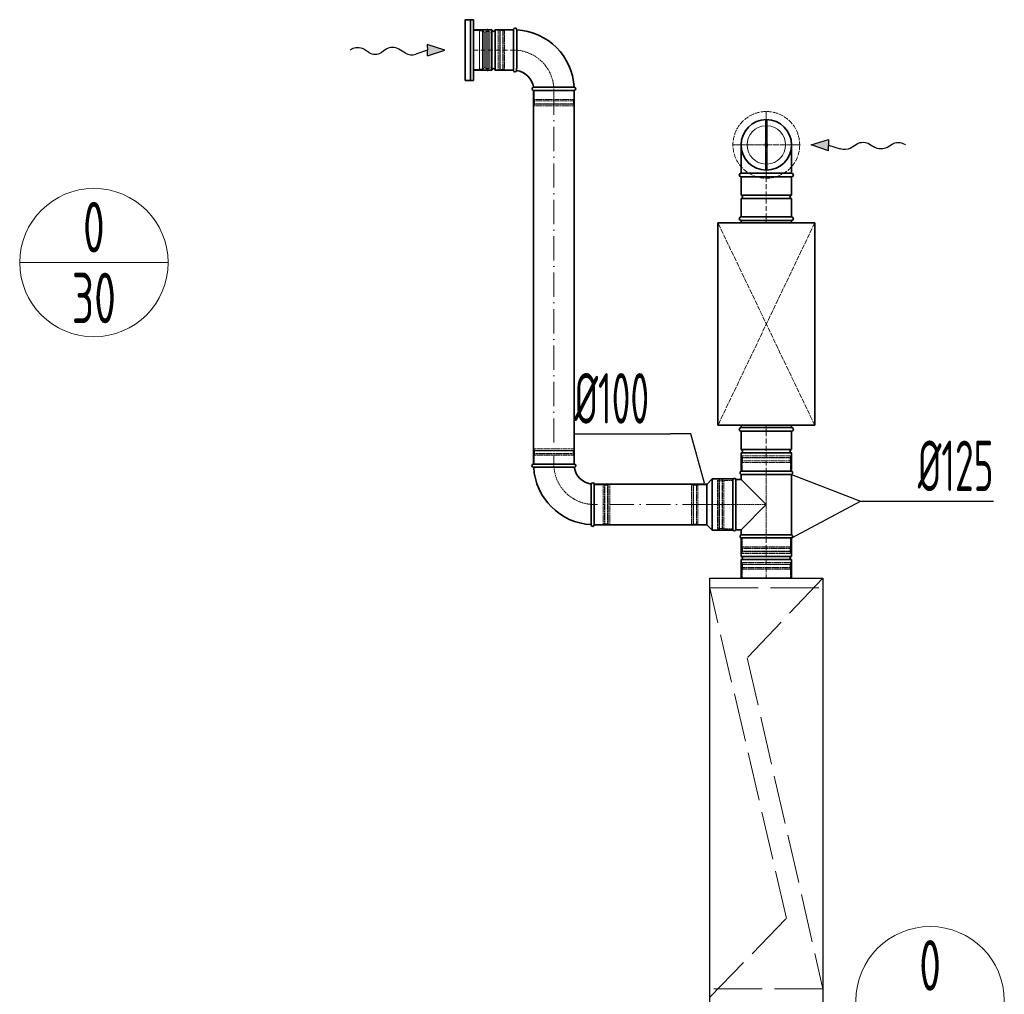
# Model space of a CAD drawing. Header units: millimetres. Extents: x -118717 to 8962, y 22910 to 145283.
# Tile 136 of 193: x -50230 to -47796, y 70630 to 73040. Entities that reach past the tile are written whole.
import ezdxf
from ezdxf.enums import TextEntityAlignment as Align

# ---------------------------------------------------------------- set-up
doc = ezdxf.new("R2010")
doc.units = ezdxf.units.MM
for name, pattern in [('ACAD_ISO02W100', [15, 12, -3]), ('ACAD_ISO10W100', [18, 12, -3, 0, -3]), ('phl_thick', [0])]:
    doc.linetypes.add(name, pattern=pattern)
for name, color, linetype, lineweight in [('VZT_05 ETA (ODVOD) - OBRYS', 6, 'Continuous', 35), ('VZT_06 ETA (ODVOD) - OSA', 6, 'ACAD_ISO10W100', 5), ('VZT_08 ETA (ODVOD) - SKRYTÉ', 6, 'ACAD_ISO02W100', 5), ('VZT_21 ZAŘÍZENÍ - OBRYS', 1, 'Continuous', 30), ('VZT_22 ZAŘÍZENÍ - DETAIL', 8, 'Continuous', 5), ('VZT_30 DISTRIBUČNÍ PRVKY - OBRYS', 1, 'Continuous', 35), ('VZT_31 DISTRIBUČNÍ PRVKY - OSA', 8, 'ACAD_ISO10W100', 5), ('VZT_32 DISTRIBUČNÍ PRVKY - DETAIL', 8, 'Continuous', 5), ('VZT_33 DISTRIBUČNÍ PRVKY - SKRYTÉ', 8, 'ACAD_ISO02W100', 5), ('VZT_35 TLUMIČE HLUKU - OBRYS', 1, 'Continuous', 35), ('VZT_36 TLUMIČE HLUKU - OSA', 1, 'ACAD_ISO10W100', 5), ('VZT_37 TLUMIČE HLUKU - DETAIL', 8, 'ACAD_ISO02W100', 5), ('VZT_50 POPIS - OBECNE', 7, 'Continuous', 13), ('VZT_52 POPIS - DISTRIBUCE', 7, 'Continuous', 5), ('VZT_60_KOTY - DIMENZE', 7, 'Continuous', 5)]:
    doc.layers.add(name, color=color, linetype=linetype, lineweight=lineweight)
doc.layers.add('VZT_07 ETA (ODVOD) - NETISK', color=8, linetype='ACAD_ISO02W100', lineweight=5, plot=False)
doc.layers.add('VZT_39 TLUMIČE HLUKU - NETISK', color=8, linetype='ACAD_ISO02W100', lineweight=5, plot=False)
doc.styles.add('EVORA_125', font='isocp.shx', dxfattribs={"width": 0.6, "height": 125})
doc.styles.add('JS', font='isocp.shx', dxfattribs={"width": 0.6, "height": 125})

# ---------------------------------------------------------------- blocks, each defined once
blk = doc.blocks.new('*U1008')
at = {"layer": 'VZT_31 DISTRIBUČNÍ PRVKY - OSA', "color": 0}
for p, q in [((0, 16.5), (0, 82.62)), ((-82.62, 0), (-16.5, 0)), ((16.5, 0), (82.62, 0)), ((0, -82.62), (0, -16.5))]:
    blk.add_line(p, q, dxfattribs=at)
at = {"layer": 'VZT_31 DISTRIBUČNÍ PRVKY - OSA', "color": 0, "linetype": 'Continuous'}
for p, q in [((-8.25, 0), (8.25, 0)), ((0, -8.25), (0, 8.25))]:
    blk.add_line(p, q, dxfattribs=at)

msp = doc.modelspace()

# ---------------------------------------------------------------- linework, layer by layer
at = {"color": 8, "lineweight": 5}
for points in [[(-49108.5, 72916.4), (-49093.5, 72916.4), (-49093.5, 73013.4), (-49108.5, 73013.4)], [(-49108.5, 72916.4), (-49108.5, 73013.4)], [(-49085.7, 73012.4), (-49085.7, 72964.9)], [(-49083, 73010.5), (-49083, 72964.9)], [(-49067.7, 73009.6), (-49067.7, 72964.9)], [(-49067.5, 73008.7), (-49063.5, 73010.1), (-49063.5, 72964.9)], [(-49079.4, 73008.8), (-49079.4, 72964.9)], [(-49085.7, 72917.4), (-49085.7, 72964.9)], [(-49083, 72919.4), (-49083, 72964.9)], [(-49079.4, 72921), (-49079.4, 72964.9)], [(-49067.7, 72920.3), (-49067.7, 72964.9)], [(-49067.5, 72921.2), (-49063.5, 72919.8), (-49063.5, 72964.9)]]:
    msp.add_lwpolyline(points, dxfattribs=at)
for points in [[(-49093.5, 73012.4), (-49085.7, 73012.4, -0.291473), (-49083.2, 73010.9, -0.291473)], [(-49073.6, 73017.1), (-49075.1, 73011.1, 0.058981), (-49075.1, 73010.5), (-49075.1, 72964.9)], [(-49073.6, 73017.1), (-49072.2, 73011.3, -0.060863), (-49072.1, 73010.7), (-49072.1, 72964.9)], [(-49073.6, 72912.8), (-49075.1, 72918.8, -0.058981), (-49075.1, 72919.4), (-49075.1, 72964.9)], [(-49073.6, 72912.8), (-49072.2, 72918.5, 0.060863), (-49072.1, 72919.2), (-49072.1, 72964.9)], [(-49093.5, 72917.4), (-49085.7, 72917.4, 0.291473), (-49083.2, 72919, 0.291473)]]:
    msp.add_lwpolyline(points, format="xyb", dxfattribs=at)
for centre, radius, start, end in [((-49079.8, 73012.7), 3.88, 207.4993, 276.6735), ((-49072.9, 73000.6), 10.5, 59.7176, 127.8378), ((-49079.8, 72917.2), 3.88, 83.3265, 152.5007), ((-49072.9, 72929.3), 10.5, 232.1622, 300.2824)]:
    msp.add_arc(centre, radius, start, end, dxfattribs=at)
at = {"layer": 'VZT_05 ETA (ODVOD) - OBRYS'}
for p, q in [((-49108.5, 73014.9), (-49108.5, 72914.9)), ((-49108.5, 73014.9), (-49063, 73014.9)), ((-49063, 73014.9), (-49063, 72914.9)), ((-49055, 73014.9), (-49055, 72914.9)), ((-49055, 73014.9), (-49009.5, 73014.9)), ((-49009.5, 73014.9), (-49009.5, 72914.9)), ((-49009.5, 73014.9), (-49009.5, 72914.9)), ((-49001.5, 73014.9), (-49001.5, 72964.8)), ((-49108.5, 72914.9), (-49063, 72914.9)), ((-49055, 72914.9), (-49009.5, 72914.9)), ((-48959.5, 72864.9), (-48859.5, 72864.9)), ((-48859.5, 72872.9), (-48909.7, 72872.9)), ((-48322, 72651.3), (-48447, 72651.3)), ((-48447, 72651.3), (-48447, 72605.8)), ((-48322, 72651.3), (-48322, 72605.8)), ((-48322, 72605.8), (-48447, 72605.8)), ((-48322, 72597.8), (-48447, 72597.8)), ((-48447, 72597.8), (-48447, 72552.3)), ((-48322, 72597.8), (-48322, 72552.3)), ((-48322, 72552.3), (-48447, 72552.3)), ((-48322, 72022.3), (-48447, 72022.3)), ((-48447, 72022.3), (-48447, 71976.8)), ((-48322, 72022.3), (-48322, 71976.8)), ((-48322, 71976.8), (-48447, 71976.8)), ((-48322, 71968.8), (-48447, 71968.8)), ((-48447, 71968.8), (-48447, 71923.3)), ((-48322, 71968.8), (-48322, 71923.3)), ((-48859.7, 71941), (-48959.7, 71941)), ((-48959.7, 71933), (-48909.6, 71933)), ((-48322, 71923.3), (-48447, 71923.3)), ((-48322, 71923.3), (-48447, 71923.3)), ((-48447, 71915.6), (-48322, 71915.6)), ((-48447, 71903.3), (-48447, 71915.6)), ((-48322, 71765.9), (-48322, 71915.6)), ((-48809.7, 71791), (-48809.7, 71891)), ((-48531.5, 71890.8), (-48518, 71904.3)), ((-48531.5, 71790.8), (-48531.5, 71890.8)), ((-48518, 71777.3), (-48518, 71904.3)), ((-48467.5, 71904.3), (-48518, 71904.3)), ((-48467.5, 71777.3), (-48467.5, 71904.3)), ((-48467.5, 71903.3), (-48467.5, 71778.3)), ((-48459.9, 71903.3), (-48459.9, 71778.3)), ((-48459.9, 71903.3), (-48447, 71903.3)), ((-48384.5, 71840.8), (-48447, 71903.3)), ((-48817.7, 71791), (-48817.7, 71841.2)), ((-48447, 71778.3), (-48384.5, 71840.8)), ((-48531.5, 71790.8), (-48518, 71777.3)), ((-48467.5, 71777.3), (-48518, 71777.3)), ((-48459.9, 71778.3), (-48447, 71778.3)), ((-48447, 71765.9), (-48447, 71778.3)), ((-48447, 71765.9), (-48322, 71765.9)), ((-48322, 71758.3), (-48447, 71758.3)), ((-48447, 71758.3), (-48447, 71712.8)), ((-48447, 71758.3), (-48322, 71758.3)), ((-48322, 71758.3), (-48322, 71712.8)), ((-48322, 71712.8), (-48447, 71712.8)), ((-48322, 71704.8), (-48447, 71704.8)), ((-48447, 71704.8), (-48447, 71659.3)), ((-48322, 71704.8), (-48322, 71659.3)), ((-48322, 71659.3), (-48447, 71659.3))]:
    msp.add_line(p, q, dxfattribs=at)
for points in [[(-48959.7, 71941), (-48959.7, 72864.9)], [(-48859.7, 71941), (-48859.7, 72864.9)], [(-48447, 72660.3), (-48447, 72730.3)], [(-48322, 72660.3), (-48322, 72730.3)], [(-48447, 72660.3), (-48322, 72660.3)], [(-48447, 72651.3), (-48322, 72651.3)], [(-48809.7, 71891), (-48531.5, 71891)], [(-48809.7, 71791), (-48531.5, 71791)]]:
    msp.add_lwpolyline(points, dxfattribs=at)
for centre, radius, start, end in [((-49059, 73014.9), 4, 180, 0), ((-49005.5, 73014.9), 4, 0, 180), ((-49009.5, 72864.9), 150, 3.0572, 86.9428), ((-49059, 72914.9), 4, 0, 180), ((-49005.5, 72914.9), 4, 180, 350.8522), ((-49009.5, 72864.9), 50, 9.1478, 80.8522), ((-48959.5, 72868.9), 4, 99.1478, 270), ((-48859.5, 72868.9), 4, 270, 90), ((-48384.5, 72730.3), 62.5, 0, 180), ((-48447, 72655.8), 4.5, 90, 270), ((-48322, 72655.8), 4.5, 270, 90), ((-48447, 72601.8), 4, 270, 90), ((-48322, 72601.8), 4, 90, 270), ((-48447, 71972.8), 4, 270, 90), ((-48322, 71972.8), 4, 90, 270), ((-48959.7, 71937), 4, 90, 270), ((-48859.7, 71937), 4, 279.1478, 90), ((-48809.7, 71941), 150, 183.0572, 266.9428), ((-48809.7, 71941), 50, 189.1478, 260.8522), ((-48445.4, 71919.4), 4.17, 113.4678, 246.5322), ((-48323.7, 71919.4), 4.17, 293.4678, 66.5322), ((-48813.7, 71891), 4, 0, 170.8522), ((-48463.7, 71901.6), 4.17, 23.4678, 156.5322), ((-48813.7, 71791), 4, 180, 0), ((-48463.7, 71779.9), 4.17, 203.4678, 336.5322), ((-48445.4, 71762.1), 4.17, 113.4678, 246.5322), ((-48323.7, 71762.1), 4.17, 293.4678, 66.5322), ((-48447, 71708.8), 4, 270, 90), ((-48322, 71708.8), 4, 90, 270)]:
    msp.add_arc(centre, radius, start, end, dxfattribs=at)
for points, knots in [([(-49001.5, 72964.8), (-49001.5, 72958.4), (-49001.5, 72952.1), (-49001.5, 72940.1), (-49001.5, 72934.5), (-49001.5, 72925), (-49001.6, 72921.1), (-49001.6, 72915.9), (-49001.6, 72914.4), (-49001.6, 72914.3), (-49001.6, 72914.3), (-49001.6, 72914.3)], [78.71119, 78.71119, 78.71119, 78.71119, 97.804615, 97.804615, 117.523893, 117.523893, 137.264303, 137.264303, 156.831737, 156.831737, 157.874915, 157.874915, 157.874915, 157.874915]), ([(-48960.2, 72872.9), (-48960.2, 72872.9), (-48959, 72872.9), (-48954.5, 72872.9), (-48951.1, 72872.9), (-48942.2, 72872.9), (-48936.8, 72872.9), (-48924.9, 72872.9), (-48918.5, 72872.9), (-48911.2, 72872.9), (-48910.4, 72872.9), (-48909.7, 72872.9)], [157.874915, 157.874915, 157.874915, 157.874915, 176.103874, 176.103874, 195.460379, 195.460379, 215.101284, 215.101284, 234.82164, 234.82164, 237.034743, 237.034743, 237.034743, 237.034743]), ([(-48859.1, 71933.1), (-48859.1, 71933.1), (-48860.2, 71933.1), (-48864.7, 71933.1), (-48868.2, 71933.1), (-48877, 71933), (-48882.4, 71933), (-48894.3, 71933), (-48900.8, 71933), (-48908.1, 71933), (-48908.8, 71933), (-48909.6, 71933)], [157.874915, 157.874915, 157.874915, 157.874915, 176.103874, 176.103874, 195.460379, 195.460379, 215.101284, 215.101284, 234.82164, 234.82164, 237.034743, 237.034743, 237.034743, 237.034743]), ([(-48817.7, 71841.2), (-48817.7, 71847.6), (-48817.7, 71853.9), (-48817.7, 71865.9), (-48817.7, 71871.5), (-48817.7, 71881), (-48817.7, 71884.8), (-48817.7, 71890.1), (-48817.7, 71891.5), (-48817.7, 71891.7), (-48817.7, 71891.7), (-48817.7, 71891.7)], [78.71119, 78.71119, 78.71119, 78.71119, 97.804615, 97.804615, 117.523893, 117.523893, 137.264303, 137.264303, 156.831737, 156.831737, 157.874915, 157.874915, 157.874915, 157.874915])]:
    msp.add_open_spline(points, degree=3, knots=knots, dxfattribs=at)
at = {"layer": 'VZT_06 ETA (ODVOD) - OSA'}
for points in [[(-49108.5, 72964.9), (-49009.5, 72964.9)], [(-48384.5, 72651.3), (-48384.5, 72552.3)], [(-48384.5, 72022.3), (-48384.5, 71923.3)], [(-48384.5, 71758.3), (-48384.5, 71659.3)]]:
    msp.add_lwpolyline(points, dxfattribs=at)
at = {"layer": 'VZT_06 ETA (ODVOD) - OSA', "ltscale": 0.3}
for points in [[(-48909.5, 72864.9), (-48909.5, 72864.9, 0.414214), (-49009.5, 72964.9), (-49009.5, 72964.9)], [(-48909.7, 71941), (-48909.7, 71941, 0.414214), (-48809.7, 71841), (-48809.7, 71841)]]:
    msp.add_lwpolyline(points, format="xyb", dxfattribs=at)
at = {"layer": 'VZT_06 ETA (ODVOD) - OSA', "ltscale": 5}
for points in [[(-48909.7, 72864.9), (-48909.7, 71941)], [(-48531.5, 71841), (-48809.7, 71841)]]:
    msp.add_lwpolyline(points, dxfattribs=at)
at = {"layer": 'VZT_06 ETA (ODVOD) - OSA', "ltscale": 0.3}
for points in [[(-48384.5, 72802.8), (-48384.5, 72730.3)], [(-48457, 72730.3), (-48384.5, 72730.3)], [(-48384.5, 72730.3), (-48384.5, 72651.3)], [(-48384.5, 72730.3), (-48312, 72730.3)], [(-48467.5, 71840.8), (-48531.5, 71840.8)], [(-48467.5, 71840.8), (-48384.5, 71840.8)]]:
    msp.add_lwpolyline(points, dxfattribs=at)
at = {"layer": 'VZT_07 ETA (ODVOD) - NETISK', "ltscale": 0.4}
for p, q in [((-49047.5, 73013.9), (-49047.5, 72915.9)), ((-49043.5, 73013.9), (-49047.5, 73013.9)), ((-49043.5, 73013.9), (-49043.5, 72915.9)), ((-49043, 73012.9), (-49043.5, 73012.9)), ((-49043, 73014.9), (-49043, 72914.9)), ((-49042.5, 73014.9), (-49043, 73014.9)), ((-49042.5, 73014.9), (-49042.5, 72914.9)), ((-49035.5, 73012.9), (-49042.5, 73012.9)), ((-49035.5, 73014.9), (-49035.5, 72914.9)), ((-49035, 73014.9), (-49035.5, 73014.9)), ((-49035, 73014.9), (-49035, 72914.9)), ((-49031.5, 73012.9), (-49035, 73012.9)), ((-49031.5, 73013.9), (-49031.5, 72915.9)), ((-49009.5, 73013.9), (-49031.5, 73013.9)), ((-49043.5, 72915.9), (-49047.5, 72915.9)), ((-49043, 72916.9), (-49043.5, 72916.9)), ((-49042.5, 72914.9), (-49043, 72914.9)), ((-49035.5, 72916.9), (-49042.5, 72916.9)), ((-49035, 72914.9), (-49035.5, 72914.9)), ((-49031.5, 72916.9), (-49035, 72916.9)), ((-49009.5, 72915.9), (-49031.5, 72915.9)), ((-48958.5, 72842.9), (-48958.5, 72864.9)), ((-48860.5, 72842.9), (-48860.5, 72864.9)), ((-48859.5, 72839.4), (-48959.5, 72839.4)), ((-48959.5, 72838.9), (-48959.5, 72839.4)), ((-48860.5, 72842.9), (-48958.5, 72842.9)), ((-48957.5, 72839.4), (-48957.5, 72842.9)), ((-48861.5, 72839.4), (-48861.5, 72842.9)), ((-48859.5, 72838.9), (-48859.5, 72839.4)), ((-48859.5, 72838.9), (-48959.5, 72838.9)), ((-48859.5, 72831.9), (-48959.5, 72831.9)), ((-48959.5, 72831.4), (-48959.5, 72831.9)), ((-48859.5, 72831.4), (-48959.5, 72831.4)), ((-48860.5, 72830.9), (-48958.5, 72830.9)), ((-48958.5, 72826.9), (-48958.5, 72830.9)), ((-48860.5, 72826.9), (-48958.5, 72826.9)), ((-48957.5, 72831.9), (-48957.5, 72838.9)), ((-48957.5, 72830.9), (-48957.5, 72831.4)), ((-48861.5, 72831.9), (-48861.5, 72838.9)), ((-48861.5, 72830.9), (-48861.5, 72831.4)), ((-48860.5, 72826.9), (-48860.5, 72830.9)), ((-48859.5, 72831.4), (-48859.5, 72831.9)), ((-48959.7, 71974.5), (-48859.7, 71974.5)), ((-48959.7, 71974.5), (-48959.7, 71974)), ((-48959.7, 71974), (-48859.7, 71974)), ((-48959.7, 71967), (-48859.7, 71967)), ((-48959.7, 71967), (-48959.7, 71966.5)), ((-48959.7, 71966.5), (-48859.7, 71966.5)), ((-48958.7, 71979), (-48860.7, 71979)), ((-48958.7, 71979), (-48958.7, 71975)), ((-48958.7, 71975), (-48860.7, 71975)), ((-48957.7, 71975), (-48957.7, 71974.5)), ((-48957.7, 71974), (-48957.7, 71967)), ((-48957.7, 71966.5), (-48957.7, 71963)), ((-48861.7, 71975), (-48861.7, 71974.5)), ((-48861.7, 71974), (-48861.7, 71967)), ((-48861.7, 71966.5), (-48861.7, 71963)), ((-48860.7, 71979), (-48860.7, 71975)), ((-48859.7, 71974.5), (-48859.7, 71974)), ((-48859.7, 71967), (-48859.7, 71966.5)), ((-48958.7, 71963), (-48860.7, 71963)), ((-48958.7, 71963), (-48958.7, 71941)), ((-48860.7, 71963), (-48860.7, 71941)), ((-48445.5, 71956.8), (-48323.5, 71956.8)), ((-48445.5, 71956.8), (-48445.5, 71956.3)), ((-48445.5, 71956.3), (-48323.5, 71956.3)), ((-48445.5, 71949.3), (-48323.5, 71949.3)), ((-48445.5, 71949.3), (-48445.5, 71948.8)), ((-48445.5, 71948.8), (-48323.5, 71948.8)), ((-48444.5, 71961.3), (-48324.5, 71961.3)), ((-48444.5, 71961.3), (-48444.5, 71957.3)), ((-48444.5, 71957.3), (-48324.5, 71957.3)), ((-48444.5, 71945.3), (-48324.5, 71945.3)), ((-48444.5, 71945.3), (-48444.5, 71923.3)), ((-48443.5, 71957.3), (-48443.5, 71956.8)), ((-48443.5, 71956.3), (-48443.5, 71949.3)), ((-48443.5, 71948.8), (-48443.5, 71945.3)), ((-48325.5, 71957.3), (-48325.5, 71956.8)), ((-48325.5, 71956.3), (-48325.5, 71949.3)), ((-48325.5, 71948.8), (-48325.5, 71945.3)), ((-48324.5, 71961.3), (-48324.5, 71957.3)), ((-48324.5, 71945.3), (-48324.5, 71923.3)), ((-48323.5, 71956.8), (-48323.5, 71956.3)), ((-48323.5, 71949.3), (-48323.5, 71948.8)), ((-48784.2, 71791), (-48784.2, 71891)), ((-48784.2, 71891), (-48783.7, 71891)), ((-48783.7, 71791), (-48783.7, 71891)), ((-48776.7, 71791), (-48776.7, 71891)), ((-48776.7, 71891), (-48776.2, 71891)), ((-48776.2, 71791), (-48776.2, 71891)), ((-48565, 71890.8), (-48565, 71790.8)), ((-48565, 71890.8), (-48564.5, 71890.8)), ((-48564.5, 71890.8), (-48564.5, 71790.8)), ((-48557.5, 71890.8), (-48557.5, 71790.8)), ((-48557.5, 71890.8), (-48557, 71890.8)), ((-48557, 71890.8), (-48557, 71790.8)), ((-48505.5, 71900.8), (-48505.5, 71780.8)), ((-48501.5, 71900.8), (-48505.5, 71900.8)), ((-48501.5, 71900.8), (-48501.5, 71780.8)), ((-48501, 71899.8), (-48501.5, 71899.8)), ((-48501, 71901.8), (-48501, 71779.8)), ((-48500.5, 71901.8), (-48501, 71901.8)), ((-48500.5, 71901.8), (-48500.5, 71779.8)), ((-48493.5, 71899.8), (-48500.5, 71899.8)), ((-48493.5, 71901.8), (-48493.5, 71779.8)), ((-48493, 71901.8), (-48493.5, 71901.8)), ((-48493, 71901.8), (-48493, 71779.8)), ((-48489.5, 71899.8), (-48493, 71899.8)), ((-48489.5, 71900.8), (-48489.5, 71780.8)), ((-48467.5, 71900.8), (-48489.5, 71900.8)), ((-48809.7, 71890), (-48787.7, 71890)), ((-48787.7, 71792), (-48787.7, 71890)), ((-48787.7, 71889), (-48784.2, 71889)), ((-48783.7, 71889), (-48776.7, 71889)), ((-48776.2, 71889), (-48775.7, 71889)), ((-48775.7, 71792), (-48775.7, 71890)), ((-48775.7, 71890), (-48771.7, 71890)), ((-48771.7, 71792), (-48771.7, 71890)), ((-48569.5, 71889.8), (-48569.5, 71791.8)), ((-48569.5, 71889.8), (-48565.5, 71889.8)), ((-48565.5, 71889.8), (-48565.5, 71791.8)), ((-48565.5, 71888.8), (-48565, 71888.8)), ((-48564.5, 71888.8), (-48557.5, 71888.8)), ((-48557, 71888.8), (-48553.5, 71888.8)), ((-48553.5, 71889.8), (-48553.5, 71791.8)), ((-48553.5, 71889.8), (-48531.5, 71889.8)), ((-48787.7, 71793), (-48784.2, 71793)), ((-48783.7, 71793), (-48776.7, 71793)), ((-48776.2, 71793), (-48775.7, 71793)), ((-48565.5, 71792.8), (-48565, 71792.8)), ((-48564.5, 71792.8), (-48557.5, 71792.8)), ((-48557, 71792.8), (-48553.5, 71792.8)), ((-48809.7, 71792), (-48787.7, 71792)), ((-48784.2, 71791), (-48783.7, 71791)), ((-48776.7, 71791), (-48776.2, 71791)), ((-48775.7, 71792), (-48771.7, 71792)), ((-48569.5, 71791.8), (-48565.5, 71791.8)), ((-48565, 71790.8), (-48564.5, 71790.8)), ((-48557.5, 71790.8), (-48557, 71790.8)), ((-48553.5, 71791.8), (-48531.5, 71791.8)), ((-48501.5, 71780.8), (-48505.5, 71780.8)), ((-48501, 71781.8), (-48501.5, 71781.8)), ((-48500.5, 71779.8), (-48501, 71779.8)), ((-48493.5, 71781.8), (-48500.5, 71781.8)), ((-48493, 71779.8), (-48493.5, 71779.8)), ((-48489.5, 71781.8), (-48493, 71781.8)), ((-48467.5, 71780.8), (-48489.5, 71780.8)), ((-48444.5, 71758.3), (-48444.5, 71736.3)), ((-48324.5, 71758.3), (-48324.5, 71736.3)), ((-48445.5, 71732.8), (-48323.5, 71732.8)), ((-48445.5, 71732.8), (-48445.5, 71732.3)), ((-48445.5, 71732.3), (-48323.5, 71732.3)), ((-48445.5, 71725.3), (-48323.5, 71725.3)), ((-48445.5, 71725.3), (-48445.5, 71724.8)), ((-48445.5, 71724.8), (-48323.5, 71724.8)), ((-48444.5, 71736.3), (-48324.5, 71736.3)), ((-48444.5, 71724.3), (-48324.5, 71724.3)), ((-48444.5, 71724.3), (-48444.5, 71720.3)), ((-48444.5, 71720.3), (-48324.5, 71720.3)), ((-48443.5, 71736.3), (-48443.5, 71732.8)), ((-48443.5, 71732.3), (-48443.5, 71725.3)), ((-48443.5, 71724.8), (-48443.5, 71724.3)), ((-48325.5, 71736.3), (-48325.5, 71732.8)), ((-48325.5, 71732.3), (-48325.5, 71725.3)), ((-48325.5, 71724.8), (-48325.5, 71724.3)), ((-48324.5, 71724.3), (-48324.5, 71720.3)), ((-48323.5, 71732.8), (-48323.5, 71732.3)), ((-48323.5, 71725.3), (-48323.5, 71724.8)), ((-48324.5, 71697.3), (-48444.5, 71697.3)), ((-48444.5, 71693.3), (-48444.5, 71697.3)), ((-48324.5, 71693.3), (-48324.5, 71697.3)), ((-48323.5, 71692.8), (-48445.5, 71692.8)), ((-48445.5, 71692.3), (-48445.5, 71692.8)), ((-48323.5, 71692.3), (-48445.5, 71692.3)), ((-48323.5, 71685.3), (-48445.5, 71685.3)), ((-48445.5, 71684.8), (-48445.5, 71685.3)), ((-48323.5, 71684.8), (-48445.5, 71684.8)), ((-48324.5, 71693.3), (-48444.5, 71693.3)), ((-48324.5, 71681.3), (-48444.5, 71681.3)), ((-48444.5, 71659.3), (-48444.5, 71681.3)), ((-48443.5, 71692.8), (-48443.5, 71693.3)), ((-48443.5, 71685.3), (-48443.5, 71692.3)), ((-48443.5, 71681.3), (-48443.5, 71684.8)), ((-48325.5, 71692.8), (-48325.5, 71693.3)), ((-48325.5, 71685.3), (-48325.5, 71692.3)), ((-48325.5, 71681.3), (-48325.5, 71684.8)), ((-48324.5, 71659.3), (-48324.5, 71681.3)), ((-48323.5, 71692.3), (-48323.5, 71692.8)), ((-48323.5, 71684.8), (-48323.5, 71685.3))]:
    msp.add_line(p, q, dxfattribs=at)
for points in [[(-48447, 72651.3), (-48447, 72606.3), (-48322, 72606.3), (-48322, 72651.3)], [(-48384.5, 71758.3), (-48384.5, 71923.3)]]:
    msp.add_lwpolyline(points, dxfattribs=at)
at = {"layer": 'VZT_08 ETA (ODVOD) - SKRYTÉ', "ltscale": 2}
msp.add_arc((-48384.5, 72730.3), 62.5, 180, 0, dxfattribs=at)
at = {"layer": 'VZT_21 ZAŘÍZENÍ - OBRYS'}
msp.add_lwpolyline([(-48244.5, 71659.3), (-48244.5, 70159.3), (-48524.5, 70159.3), (-48524.5, 71659.3)], close=True, dxfattribs=at)
at = {"layer": 'VZT_22 ZAŘÍZENÍ - DETAIL', "linetype": 'ACAD_ISO02W100', "lineweight": 5, "ltscale": 10}
for points in [[(-48244.5, 71659.3), (-48431.7, 71461.8), (-48244.5, 70643.6)], [(-48524.5, 71635.3), (-48244.5, 71635.3)], [(-48524.5, 70623), (-48334.5, 70817.7), (-48524.5, 71635.3)], [(-48244.5, 70643.6), (-48524.5, 70643.6)]]:
    msp.add_lwpolyline(points, dxfattribs=at)
at = {"layer": 'VZT_30 DISTRIBUČNÍ PRVKY - OBRYS'}
msp.add_lwpolyline([(-49128.5, 72889.9), (-49128.5, 73039.9), (-49108.5, 73039.9), (-49108.5, 72889.9)], close=True, dxfattribs=at)
msp.add_lwpolyline([(-49115.3, 73039.9), (-49115.3, 72889.9)], dxfattribs=at)
msp.add_circle((-48384.5, 72730.3), 62.5, dxfattribs=at)
at = {"layer": 'VZT_32 DISTRIBUČNÍ PRVKY - DETAIL'}
for points in [[(-48386.5, 72792.7), (-48386.5, 72733.7)], [(-48382.5, 72792.7), (-48382.5, 72733.7)], [(-48386.5, 72726.8), (-48386.5, 72667.8)], [(-48382.5, 72726.8), (-48382.5, 72667.8)]]:
    msp.add_lwpolyline(points, dxfattribs=at)
for radius in [4, 2]:
    msp.add_circle((-48384.5, 72730.3), radius, dxfattribs=at)
for start, end in [(92.4132, 267.5868), (272.4132, 87.5868)]:
    msp.add_arc((-48384.5, 72730.3), 47.5, start, end, dxfattribs=at)
at = {"layer": 'VZT_33 DISTRIBUČNÍ PRVKY - SKRYTÉ'}
msp.add_circle((-48384.5, 72730.3), 82.5, dxfattribs=at)
at = {"layer": 'VZT_35 TLUMIČE HLUKU - OBRYS'}
for p, q in [((-48447, 72552.3), (-48322, 72552.3)), ((-48447, 72022.3), (-48322, 72022.3))]:
    msp.add_line(p, q, dxfattribs=at)
msp.add_lwpolyline([(-48265, 72537.3), (-48265, 72037.3), (-48504, 72037.3), (-48504, 72537.3)], close=True, dxfattribs=at)
for points in [[(-48447, 72543.3), (-48322, 72543.3)], [(-48447, 72543.3), (-48447, 72537.3)], [(-48322, 72543.3), (-48322, 72537.3)], [(-48447, 72031.3), (-48447, 72037.3)], [(-48322, 72031.3), (-48322, 72037.3)], [(-48447, 72031.3), (-48322, 72031.3)]]:
    msp.add_lwpolyline(points, dxfattribs=at)
for centre, start, end in [((-48447, 72547.8), 90, 270), ((-48322, 72547.8), 270, 90), ((-48447, 72026.8), 90, 270), ((-48322, 72026.8), 270, 90)]:
    msp.add_arc(centre, 4.5, start, end, dxfattribs=at)
at = {"layer": 'VZT_36 TLUMIČE HLUKU - OSA', "ltscale": 5}
for points in [[(-48384.5, 72552.3), (-48384.5, 72537.3)], [(-48384.5, 72022.3), (-48384.5, 72037.3)]]:
    msp.add_lwpolyline(points, dxfattribs=at)
at = {"layer": 'VZT_37 TLUMIČE HLUKU - DETAIL', "lineweight": 5}
for points in [[(-48265, 72537.3), (-48504, 72037.3)], [(-48265, 72037.3), (-48504, 72537.3)]]:
    msp.add_lwpolyline(points, dxfattribs=at)
at = {"layer": 'VZT_39 TLUMIČE HLUKU - NETISK', "ltscale": 2}
for points in [[(-48447, 72552.3), (-48447, 72597.3), (-48322, 72597.3), (-48322, 72552.3)], [(-48447, 72022.3), (-48447, 71977.3), (-48322, 71977.3), (-48322, 72022.3)]]:
    msp.add_lwpolyline(points, dxfattribs=at)
at = {"layer": 'VZT_50 POPIS - OBECNE'}
for p, q in [((-49409.8, 72966.8), (-49412.9, 72964.9)), ((-48043.4, 72732.4), (-48040.3, 72730.5))]:
    msp.add_line(p, q, dxfattribs=at)
at = {"layer": 'VZT_50 POPIS - OBECNE', "color": 0, "lineweight": -2}
for p, q in [((-49366.7, 72958.5), (-49379.7, 72966.7)), ((-49323.8, 72966.9), (-49335.8, 72958.9)), ((-49276.3, 72956.9), (-49292.9, 72967.3)), ((-49222.3, 72964.4), (-49250.9, 72954.6)), ((-49179.3, 72964.9), (-49222.5, 72978.3)), ((-49222.5, 72978.3), (-49222.3, 72964.4)), ((-49222.1, 72950.4), (-49222.3, 72964.4)), ((-49222.1, 72950.4), (-49179.3, 72964.9)), ((-48273.9, 72730.5), (-48230.7, 72743.9)), ((-48230.7, 72743.9), (-48230.9, 72730)), ((-48231.1, 72716), (-48273.9, 72730.5)), ((-48231.1, 72716), (-48230.9, 72730)), ((-48230.9, 72730), (-48202.3, 72720.3)), ((-48176.9, 72722.5), (-48160.3, 72732.9)), ((-48129.4, 72732.5), (-48117.4, 72724.5)), ((-48086.5, 72724.1), (-48073.5, 72732.3))]:
    msp.add_line(p, q, dxfattribs=at)
for centre, start_param, end_param in [((-49395.1, 72957.1), 0.766537, 2.320574), ((-49308.2, 72957.8), 0.766537, 2.375056), ((-49351.4, 72968), 3.908129, 5.516649), ((-49261, 72966.4), 3.908129, 5.191299)]:
    msp.add_ellipse(centre, major_axis=(21.5, 0.3), ratio=0.625, start_param=start_param, end_param=end_param, dxfattribs=at)
at = {"layer": 'VZT_50 POPIS - OBECNE', "color": 0, "lineweight": -2, "extrusion": (0, 0, -1)}
for centre, start_param, end_param in [((-48192.2, 72732), 3.908129, 5.191299), ((-48145, 72723.4), 0.766537, 2.375056), ((-48101.8, 72733.7), 3.908129, 5.516649), ((-48058.1, 72722.8), 0.766537, 2.320574)]:
    msp.add_ellipse(centre, major_axis=(-21.5, 0.3), ratio=0.625, start_param=start_param, end_param=end_param, dxfattribs=at)
at = {"layer": 'VZT_50 POPIS - OBECNE', "color": 0, "lineweight": -2}
for points in [[(-49222.1, 72950.4), (-49222.5, 72978.3), (-49179.3, 72964.9)], [(-48231.1, 72716), (-48230.7, 72743.9), (-48273.9, 72730.5)]]:
    msp.add_solid(points, dxfattribs=at)
at = {"layer": 'VZT_52 POPIS - DISTRIBUCE'}
msp.add_line((-50230, 72439.3), (-49863.2, 72439.3), dxfattribs=at)
for centre in [(-50046.6, 72439.3), (-47979.7, 70613.9)]:
    msp.add_circle(centre, 183.4, dxfattribs=at)
at = {"layer": 'VZT_60_KOTY - DIMENZE', "linetype": 'ByBlock', "lineweight": -2}
for p, q in [((-48571.2, 72016), (-48621.2, 72016)), ((-48152, 71849.1), (-48063.6, 71849.1))]:
    msp.add_line(p, q, dxfattribs=at)
for points in [[(-48858.7, 72016), (-48621.2, 72016)], [(-48537.5, 71893.8), (-48571.2, 72016)], [(-48571.2, 72016), (-48571.2, 72016)], [(-48571.2, 72016), (-48571.2, 72016)], [(-48322, 71915.6), (-48152, 71849.1)], [(-48321.8, 71758.3), (-48152, 71849.1)], [(-48063.6, 71849.1), (-47823, 71849.1)]]:
    msp.add_lwpolyline(points, dxfattribs=at)

# ---------------------------------------------------------------- block references
at = {"layer": 'VZT_31 DISTRIBUČNÍ PRVKY - OSA', "rotation": 270}
msp.add_blockref('*U1008', (-48384.5, 72730.3), dxfattribs=at)

# ---------------------------------------------------------------- texts
at = {"layer": 'VZT_52 POPIS - DISTRIBUCE', "ltscale": 50, "style": 'JS', "width": 0.7}
for s, p in [('0', (-50046.6, 72526.8)), ('30', (-50046.6, 72351.8)), ('0', (-47979.7, 70701.4))]:
    msp.add_text(s, height=125, dxfattribs=at).set_placement(p, align=Align.MIDDLE_CENTER)
at = {"layer": 'VZT_60_KOTY - DIMENZE', "linetype": 'phl_thick', "char_height": 125, "style": 'EVORA_125'}
for s, insert, attachment_point in [('%%C100', (-48858.7, 72166), 1), ('%%C125', (-47823, 71999.1), 3)]:
    msp.add_mtext(s, dxfattribs=dict(at, insert=insert, attachment_point=attachment_point))

doc.saveas('drawing.dxf')
